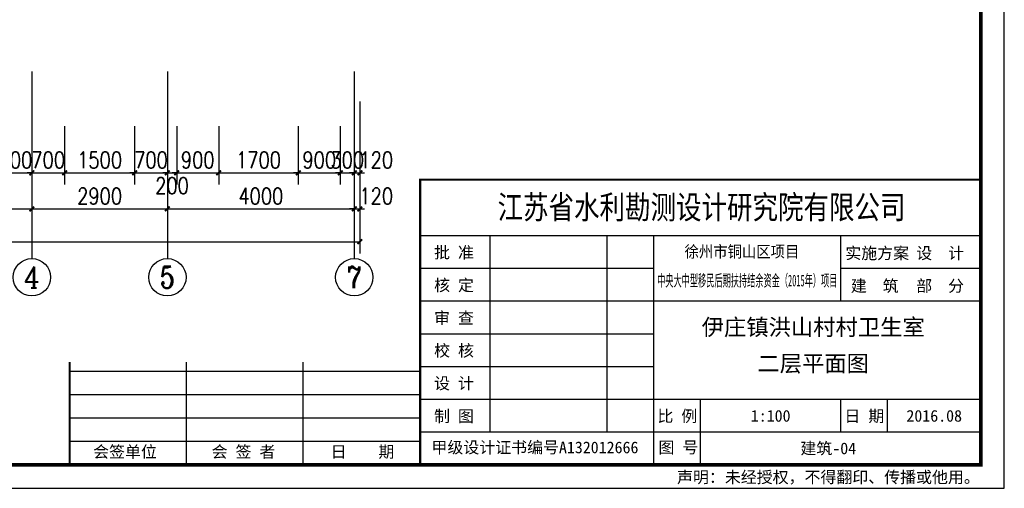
# Model space of a CAD drawing. Extents: x 199962 to 436984, y -16681 to 190402.
# Tile 26 of 36: x 312898 to 333967, y 95007 to 105031. Entities that reach past the tile are written whole.
import ezdxf
from ezdxf.enums import TextEntityAlignment as Align

# ---------------------------------------------------------------- set-up
doc = ezdxf.new("R2010")
doc.units = 0
doc.header["$LTSCALE"] = 1000
doc.header["$MEASUREMENT"] = 0
for name, color, linetype in [('AXIS', 3, 'Continuous'), ('AXIS_TEXT', 7, 'Continuous'), ('PUB_DIM', 3, 'Continuous'), ('图框', 7, 'Continuous')]:
    doc.layers.add(name, color=color, linetype=linetype)
doc.styles.add('_TCH_AXIS', font='COMPLEX', dxfattribs={"bigfont": 'GBCBIG'})
doc.styles.add('COMPLEX', font='COMPLEX')
doc.styles.add('DIM_FONT', font='simplex.shx', dxfattribs={"width": 0.8})
doc.styles.add('ST', font='SimSun.ttf', dxfattribs={"height": 7})
doc.dimstyles.new('_TCH_ARCH&&100', dxfattribs={"dimtxt": 350, "dimasz": 100, "dimexe": 250, "dimexo": 300, "dimgap": 100, "dimtad": 1, "dimdec": 0, "dimzin": 0, "dimdsep": 46, "dimtxsty": 'DIM_FONT', "dimblk": 'ARCHTICK', "dimcen": 0.09, "dimclrt": 7, "dimazin": 2, "dimtfac": 1, "dimtdec": 0, "dimtix": 1, "dimtmove": 2, "dimatfit": 3, "dimfxl": 0, "dimtolj": 1, "dimtzin": 0, "dimarcsym": 0})

# ---------------------------------------------------------------- blocks, each defined once
blk = doc.blocks.new('_ArchTick')
at = {"color": 0, "linetype": 'ByBlock', "const_width": 0.4}
blk.add_lwpolyline([(-0.5, -0.5), (0.5, 0.5)], dxfattribs=at)
blk = doc.blocks.new('*D291')
at = {"layer": 'Defpoints', "color": 0, "transparency": 16777216}
for p in [(312458, 103055), (313158, 103055), (313158, 101755)]:
    blk.add_point(p, dxfattribs=at)
at = {"layer": 'PUB_DIM', "color": 0, "lineweight": -2, "transparency": 16777216}
for p, q in [((312458, 102755), (312458, 101505)), ((313158, 102755), (313158, 101505)), ((312458, 101755), (312358, 101755)), ((312458, 101755), (313158, 101755)), ((313158, 101755), (313258, 101755))]:
    blk.add_line(p, q, dxfattribs=at)
at = {"layer": 'PUB_DIM', "color": 0, "lineweight": -2, "transparency": 16777216, "xscale": 100, "yscale": 100, "zscale": 100}
blk.add_blockref('_ArchTick', (312458, 101755), dxfattribs=at)
at = {"layer": 'PUB_DIM', "color": 0, "lineweight": -2, "transparency": 16777216, "xscale": 100, "yscale": 100, "zscale": 100, "rotation": 180}
blk.add_blockref('_ArchTick', (313158, 101755), dxfattribs=at)
at = {"layer": 'PUB_DIM', "color": 7, "transparency": 16777216, "insert": (312808, 102030), "char_height": 350, "attachment_point": 5, "style": 'DIM_FONT'}
blk.add_mtext('\\A1;700', dxfattribs=at)
blk = doc.blocks.new('*D292')
at = {"layer": 'Defpoints', "color": 0, "transparency": 16777216}
for p in [(313158, 103055), (313858, 103055), (313858, 101755)]:
    blk.add_point(p, dxfattribs=at)
at = {"layer": 'PUB_DIM', "color": 0, "lineweight": -2, "transparency": 16777216}
for p, q in [((313158, 102755), (313158, 101505)), ((313858, 102755), (313858, 101505)), ((313158, 101755), (313058, 101755)), ((313158, 101755), (313858, 101755)), ((313858, 101755), (313958, 101755))]:
    blk.add_line(p, q, dxfattribs=at)
at = {"layer": 'PUB_DIM', "color": 0, "lineweight": -2, "transparency": 16777216, "xscale": 100, "yscale": 100, "zscale": 100}
blk.add_blockref('_ArchTick', (313158, 101755), dxfattribs=at)
at = {"layer": 'PUB_DIM', "color": 0, "lineweight": -2, "transparency": 16777216, "xscale": 100, "yscale": 100, "zscale": 100, "rotation": 180}
blk.add_blockref('_ArchTick', (313858, 101755), dxfattribs=at)
at = {"layer": 'PUB_DIM', "color": 7, "transparency": 16777216, "insert": (313508, 102030), "char_height": 350, "attachment_point": 5, "style": 'DIM_FONT'}
blk.add_mtext('\\A1;700', dxfattribs=at)
blk = doc.blocks.new('*D293')
at = {"layer": 'Defpoints', "color": 0, "transparency": 16777216}
for p in [(313858, 103055), (315358, 103055), (315358, 101755)]:
    blk.add_point(p, dxfattribs=at)
at = {"layer": 'PUB_DIM', "color": 0, "lineweight": -2, "transparency": 16777216}
for p, q in [((313858, 102755), (313858, 101505)), ((315358, 102755), (315358, 101505)), ((313858, 101755), (315358, 101755))]:
    blk.add_line(p, q, dxfattribs=at)
at = {"layer": 'PUB_DIM', "color": 0, "lineweight": -2, "transparency": 16777216, "xscale": 100, "yscale": 100, "zscale": 100, "rotation": 180}
blk.add_blockref('_ArchTick', (313858, 101755), dxfattribs=at)
at = {"layer": 'PUB_DIM', "color": 0, "lineweight": -2, "transparency": 16777216, "xscale": 100, "yscale": 100, "zscale": 100}
blk.add_blockref('_ArchTick', (315358, 101755), dxfattribs=at)
at = {"layer": 'PUB_DIM', "color": 7, "transparency": 16777216, "insert": (314608, 102030), "char_height": 350, "attachment_point": 5, "style": 'DIM_FONT'}
blk.add_mtext('\\A1;1500', dxfattribs=at)
blk = doc.blocks.new('*D294')
at = {"layer": 'Defpoints', "color": 0, "transparency": 16777216}
for p in [(315358, 103055), (316058, 103055), (316058, 101755)]:
    blk.add_point(p, dxfattribs=at)
at = {"layer": 'PUB_DIM', "color": 0, "lineweight": -2, "transparency": 16777216}
for p, q in [((315358, 102755), (315358, 101505)), ((316058, 102755), (316058, 101505)), ((315358, 101755), (315258, 101755)), ((315358, 101755), (316058, 101755)), ((316058, 101755), (316158, 101755))]:
    blk.add_line(p, q, dxfattribs=at)
at = {"layer": 'PUB_DIM', "color": 0, "lineweight": -2, "transparency": 16777216, "xscale": 100, "yscale": 100, "zscale": 100}
blk.add_blockref('_ArchTick', (315358, 101755), dxfattribs=at)
at = {"layer": 'PUB_DIM', "color": 0, "lineweight": -2, "transparency": 16777216, "xscale": 100, "yscale": 100, "zscale": 100, "rotation": 180}
blk.add_blockref('_ArchTick', (316058, 101755), dxfattribs=at)
at = {"layer": 'PUB_DIM', "color": 7, "transparency": 16777216, "insert": (315708, 102030), "char_height": 350, "attachment_point": 5, "style": 'DIM_FONT'}
blk.add_mtext('\\A1;700', dxfattribs=at)
blk = doc.blocks.new('*D295')
at = {"layer": 'Defpoints', "color": 0, "transparency": 16777216}
for p in [(316058, 103055), (316258, 103055), (316258, 101755)]:
    blk.add_point(p, dxfattribs=at)
at = {"layer": 'PUB_DIM', "color": 0, "lineweight": -2, "transparency": 16777216}
for p, q in [((316058, 102755), (316058, 101505)), ((316258, 102755), (316258, 101505)), ((316058, 101755), (315958, 101755)), ((316058, 101755), (316258, 101755)), ((316258, 101755), (316358, 101755))]:
    blk.add_line(p, q, dxfattribs=at)
at = {"layer": 'PUB_DIM', "color": 0, "lineweight": -2, "transparency": 16777216, "xscale": 100, "yscale": 100, "zscale": 100}
blk.add_blockref('_ArchTick', (316058, 101755), dxfattribs=at)
at = {"layer": 'PUB_DIM', "color": 0, "lineweight": -2, "transparency": 16777216, "xscale": 100, "yscale": 100, "zscale": 100, "rotation": 180}
blk.add_blockref('_ArchTick', (316258, 101755), dxfattribs=at)
at = {"layer": 'PUB_DIM', "color": 7, "transparency": 16777216, "insert": (316158, 101480), "char_height": 350, "attachment_point": 5, "style": 'DIM_FONT'}
blk.add_mtext('\\A1;200', dxfattribs=at)
blk = doc.blocks.new('*D296')
at = {"layer": 'Defpoints', "color": 0, "transparency": 16777216}
for p in [(316258, 103055), (317158, 103055), (317158, 101755)]:
    blk.add_point(p, dxfattribs=at)
at = {"layer": 'PUB_DIM', "color": 0, "lineweight": -2, "transparency": 16777216}
for p, q in [((316258, 102755), (316258, 101505)), ((317158, 102755), (317158, 101505)), ((316258, 101755), (316158, 101755)), ((316258, 101755), (317158, 101755)), ((317158, 101755), (317258, 101755))]:
    blk.add_line(p, q, dxfattribs=at)
at = {"layer": 'PUB_DIM', "color": 0, "lineweight": -2, "transparency": 16777216, "xscale": 100, "yscale": 100, "zscale": 100}
blk.add_blockref('_ArchTick', (316258, 101755), dxfattribs=at)
at = {"layer": 'PUB_DIM', "color": 0, "lineweight": -2, "transparency": 16777216, "xscale": 100, "yscale": 100, "zscale": 100, "rotation": 180}
blk.add_blockref('_ArchTick', (317158, 101755), dxfattribs=at)
at = {"layer": 'PUB_DIM', "color": 7, "transparency": 16777216, "insert": (316708, 102030), "char_height": 350, "attachment_point": 5, "style": 'DIM_FONT'}
blk.add_mtext('\\A1;900', dxfattribs=at)
blk = doc.blocks.new('*D297')
at = {"layer": 'Defpoints', "color": 0, "transparency": 16777216}
for p in [(317158, 103055), (318858, 103055), (318858, 101755)]:
    blk.add_point(p, dxfattribs=at)
at = {"layer": 'PUB_DIM', "color": 0, "lineweight": -2, "transparency": 16777216}
for p, q in [((317158, 102755), (317158, 101505)), ((318858, 102755), (318858, 101505)), ((317158, 101755), (318858, 101755))]:
    blk.add_line(p, q, dxfattribs=at)
at = {"layer": 'PUB_DIM', "color": 0, "lineweight": -2, "transparency": 16777216, "xscale": 100, "yscale": 100, "zscale": 100, "rotation": 180}
blk.add_blockref('_ArchTick', (317158, 101755), dxfattribs=at)
at = {"layer": 'PUB_DIM', "color": 0, "lineweight": -2, "transparency": 16777216, "xscale": 100, "yscale": 100, "zscale": 100}
blk.add_blockref('_ArchTick', (318858, 101755), dxfattribs=at)
at = {"layer": 'PUB_DIM', "color": 7, "transparency": 16777216, "insert": (318008, 102030), "char_height": 350, "attachment_point": 5, "style": 'DIM_FONT'}
blk.add_mtext('\\A1;1700', dxfattribs=at)
blk = doc.blocks.new('*D298')
at = {"layer": 'Defpoints', "color": 0, "transparency": 16777216}
for p in [(318858, 103055), (319758, 103055), (319758, 101755)]:
    blk.add_point(p, dxfattribs=at)
at = {"layer": 'PUB_DIM', "color": 0, "lineweight": -2, "transparency": 16777216}
for p, q in [((318858, 102755), (318858, 101505)), ((319758, 102755), (319758, 101505)), ((318858, 101755), (318758, 101755)), ((318858, 101755), (319758, 101755)), ((319758, 101755), (319858, 101755))]:
    blk.add_line(p, q, dxfattribs=at)
at = {"layer": 'PUB_DIM', "color": 0, "lineweight": -2, "transparency": 16777216, "xscale": 100, "yscale": 100, "zscale": 100}
blk.add_blockref('_ArchTick', (318858, 101755), dxfattribs=at)
at = {"layer": 'PUB_DIM', "color": 0, "lineweight": -2, "transparency": 16777216, "xscale": 100, "yscale": 100, "zscale": 100, "rotation": 180}
blk.add_blockref('_ArchTick', (319758, 101755), dxfattribs=at)
at = {"layer": 'PUB_DIM', "color": 7, "transparency": 16777216, "insert": (319308, 102030), "char_height": 350, "attachment_point": 5, "style": 'DIM_FONT'}
blk.add_mtext('\\A1;900', dxfattribs=at)
blk = doc.blocks.new('*D299')
at = {"layer": 'Defpoints', "color": 0, "transparency": 16777216}
for p in [(319758, 103055), (320058, 103055), (320058, 101755)]:
    blk.add_point(p, dxfattribs=at)
at = {"layer": 'PUB_DIM', "color": 0, "lineweight": -2, "transparency": 16777216}
for p, q in [((319758, 102755), (319758, 101505)), ((320058, 102755), (320058, 101505)), ((319758, 101755), (319658, 101755)), ((319758, 101755), (320058, 101755)), ((320058, 101755), (320158, 101755))]:
    blk.add_line(p, q, dxfattribs=at)
at = {"layer": 'PUB_DIM', "color": 0, "lineweight": -2, "transparency": 16777216, "xscale": 100, "yscale": 100, "zscale": 100}
blk.add_blockref('_ArchTick', (319758, 101755), dxfattribs=at)
at = {"layer": 'PUB_DIM', "color": 0, "lineweight": -2, "transparency": 16777216, "xscale": 100, "yscale": 100, "zscale": 100, "rotation": 180}
blk.add_blockref('_ArchTick', (320058, 101755), dxfattribs=at)
at = {"layer": 'PUB_DIM', "color": 7, "transparency": 16777216, "insert": (319908, 102030), "char_height": 350, "attachment_point": 5, "style": 'DIM_FONT'}
blk.add_mtext('\\A1;300', dxfattribs=at)
blk = doc.blocks.new('*D300')
at = {"layer": 'Defpoints', "color": 0, "transparency": 16777216}
for p in [(320058, 103055), (320178, 103055), (320178, 101755)]:
    blk.add_point(p, dxfattribs=at)
at = {"layer": 'PUB_DIM', "color": 0, "lineweight": -2, "transparency": 16777216}
for p, q in [((320058, 102755), (320058, 101505)), ((320178, 102755), (320178, 101505)), ((320058, 101755), (319958, 101755)), ((320058, 101755), (320178, 101755)), ((320178, 101755), (320278, 101755))]:
    blk.add_line(p, q, dxfattribs=at)
at = {"layer": 'PUB_DIM', "color": 0, "lineweight": -2, "transparency": 16777216, "xscale": 100, "yscale": 100, "zscale": 100}
blk.add_blockref('_ArchTick', (320058, 101755), dxfattribs=at)
at = {"layer": 'PUB_DIM', "color": 0, "lineweight": -2, "transparency": 16777216, "xscale": 100, "yscale": 100, "zscale": 100, "rotation": 180}
blk.add_blockref('_ArchTick', (320178, 101755), dxfattribs=at)
at = {"layer": 'PUB_DIM', "color": 7, "transparency": 16777216, "insert": (320528, 102030), "char_height": 350, "attachment_point": 5, "style": 'DIM_FONT'}
blk.add_mtext('\\A1;120', dxfattribs=at)
blk = doc.blocks.new('*D386')
at = {"layer": 'AXIS', "color": 0, "lineweight": -2, "transparency": 16777216}
for p, q in [((308558, 103183), (308558, 100733)), ((313158, 103183), (313158, 100733)), ((308558, 100983), (313158, 100983))]:
    blk.add_line(p, q, dxfattribs=at)
at = {"layer": 'Defpoints', "color": 0, "transparency": 16777216}
for p in [(308558, 103483), (313158, 103483), (313158, 100983)]:
    blk.add_point(p, dxfattribs=at)
at = {"layer": 'AXIS', "color": 0, "lineweight": -2, "transparency": 16777216, "xscale": 100, "yscale": 100, "zscale": 100, "rotation": 180}
blk.add_blockref('_ArchTick', (308558, 100983), dxfattribs=at)
at = {"layer": 'AXIS', "color": 0, "lineweight": -2, "transparency": 16777216, "xscale": 100, "yscale": 100, "zscale": 100}
blk.add_blockref('_ArchTick', (313158, 100983), dxfattribs=at)
at = {"layer": 'AXIS', "color": 7, "transparency": 16777216, "insert": (310858, 101258), "char_height": 350, "attachment_point": 5, "style": 'DIM_FONT'}
blk.add_mtext('\\A1;4600', dxfattribs=at)
blk = doc.blocks.new('*D387')
at = {"layer": 'AXIS', "color": 0, "lineweight": -2, "transparency": 16777216}
for p, q in [((313158, 103183), (313158, 100733)), ((316058, 103183), (316058, 100733)), ((313158, 100983), (316058, 100983))]:
    blk.add_line(p, q, dxfattribs=at)
at = {"layer": 'Defpoints', "color": 0, "transparency": 16777216}
for p in [(313158, 103483), (316058, 103483), (316058, 100983)]:
    blk.add_point(p, dxfattribs=at)
at = {"layer": 'AXIS', "color": 0, "lineweight": -2, "transparency": 16777216, "xscale": 100, "yscale": 100, "zscale": 100, "rotation": 180}
blk.add_blockref('_ArchTick', (313158, 100983), dxfattribs=at)
at = {"layer": 'AXIS', "color": 0, "lineweight": -2, "transparency": 16777216, "xscale": 100, "yscale": 100, "zscale": 100}
blk.add_blockref('_ArchTick', (316058, 100983), dxfattribs=at)
at = {"layer": 'AXIS', "color": 7, "transparency": 16777216, "insert": (314608, 101258), "char_height": 350, "attachment_point": 5, "style": 'DIM_FONT'}
blk.add_mtext('\\A1;2900', dxfattribs=at)
blk = doc.blocks.new('*D388')
at = {"layer": 'AXIS', "color": 0, "lineweight": -2, "transparency": 16777216}
for p, q in [((316058, 103183), (316058, 100733)), ((320058, 103183), (320058, 100733)), ((316058, 100983), (320058, 100983))]:
    blk.add_line(p, q, dxfattribs=at)
at = {"layer": 'Defpoints', "color": 0, "transparency": 16777216}
for p in [(316058, 103483), (320058, 103483), (320058, 100983)]:
    blk.add_point(p, dxfattribs=at)
at = {"layer": 'AXIS', "color": 0, "lineweight": -2, "transparency": 16777216, "xscale": 100, "yscale": 100, "zscale": 100, "rotation": 180}
blk.add_blockref('_ArchTick', (316058, 100983), dxfattribs=at)
at = {"layer": 'AXIS', "color": 0, "lineweight": -2, "transparency": 16777216, "xscale": 100, "yscale": 100, "zscale": 100}
blk.add_blockref('_ArchTick', (320058, 100983), dxfattribs=at)
at = {"layer": 'AXIS', "color": 7, "transparency": 16777216, "insert": (318058, 101258), "char_height": 350, "attachment_point": 5, "style": 'DIM_FONT'}
blk.add_mtext('\\A1;4000', dxfattribs=at)
blk = doc.blocks.new('*D389')
at = {"layer": 'AXIS', "color": 0, "lineweight": -2, "transparency": 16777216}
for p, q in [((320058, 103183), (320058, 100733)), ((320178, 103183), (320178, 100733)), ((320058, 100983), (319958, 100983)), ((320058, 100983), (320178, 100983)), ((320178, 100983), (320278, 100983))]:
    blk.add_line(p, q, dxfattribs=at)
at = {"layer": 'Defpoints', "color": 0, "transparency": 16777216}
for p in [(320058, 103483), (320178, 103483), (320178, 100983)]:
    blk.add_point(p, dxfattribs=at)
at = {"layer": 'AXIS', "color": 0, "lineweight": -2, "transparency": 16777216, "xscale": 100, "yscale": 100, "zscale": 100}
blk.add_blockref('_ArchTick', (320058, 100983), dxfattribs=at)
at = {"layer": 'AXIS', "color": 0, "lineweight": -2, "transparency": 16777216, "xscale": 100, "yscale": 100, "zscale": 100, "rotation": 180}
blk.add_blockref('_ArchTick', (320178, 100983), dxfattribs=at)
at = {"layer": 'AXIS', "color": 7, "transparency": 16777216, "insert": (320528, 101258), "char_height": 350, "attachment_point": 5, "style": 'DIM_FONT'}
blk.add_mtext('\\A1;120', dxfattribs=at)
blk = doc.blocks.new('*D390')
at = {"layer": 'AXIS', "color": 0, "lineweight": -2, "transparency": 16777216}
for p, q in [((302438, 103282), (302438, 100032)), ((320178, 103282), (320178, 100032)), ((302438, 100282), (320178, 100282))]:
    blk.add_line(p, q, dxfattribs=at)
at = {"layer": 'Defpoints', "color": 0, "transparency": 16777216}
for p in [(302438, 103582), (320178, 103582), (320178, 100282)]:
    blk.add_point(p, dxfattribs=at)
at = {"layer": 'AXIS', "color": 0, "lineweight": -2, "transparency": 16777216, "xscale": 100, "yscale": 100, "zscale": 100, "rotation": 180}
blk.add_blockref('_ArchTick', (302438, 100282), dxfattribs=at)
at = {"layer": 'AXIS', "color": 0, "lineweight": -2, "transparency": 16777216, "xscale": 100, "yscale": 100, "zscale": 100}
blk.add_blockref('_ArchTick', (320178, 100282), dxfattribs=at)
at = {"layer": 'AXIS', "color": 7, "transparency": 16777216, "insert": (311308, 100557), "char_height": 350, "attachment_point": 5, "style": 'DIM_FONT'}
blk.add_mtext('\\A1;17740', dxfattribs=at)
blk = doc.blocks.new('_AXISO')
blk.add_circle((0, 0), 0.5)
at = {"layer": 'AXIS_TEXT', "style": 'COMPLEX', "width": 1.041667}
blk.add_attdef('A', text='', height=0.56, dxfattribs=at).set_placement((-0.25, -0.28), (0.25, -0.28), align=Align.FIT)

msp = doc.modelspace()

# ---------------------------------------------------------------- linework, layer by layer
at = {"layer": 'AXIS'}
for p, q in [((313158.1, 103920.7), (313158.1, 99920.7)), ((316058.1, 103920.7), (316058.1, 99920.7)), ((320058.1, 103920.7), (320058.1, 99920.7))]:
    msp.add_line(p, q, dxfattribs=at)
at = {"layer": '图框'}
for p, q in [((333467.3, 100407), (321467.3, 100407)), ((322967.3, 96207), (322967.3, 100407)), ((325467.3, 96207), (325467.3, 100407)), ((326467.3, 95507), (326467.3, 100407)), ((330467.3, 99007), (330467.3, 100407)), ((326467.3, 99707), (321467.3, 99707)), ((333467.3, 99707), (330467.3, 99707)), ((333467.3, 99007), (321467.3, 99007)), ((326467.3, 98307), (321467.3, 98307)), ((316467.3, 95507), (316467.3, 97707)), ((318967.3, 95507), (318967.3, 97707)), ((326467.3, 97607), (321467.3, 97607)), ((321467.3, 97507), (313967.3, 97507)), ((321467.3, 97007), (313967.3, 97007)), ((333467.3, 96907), (321467.3, 96907)), ((327467.3, 95507), (327467.3, 96907)), ((330467.3, 96207), (330467.3, 96907)), ((330467.3, 96207), (330467.3, 96907)), ((331467.3, 96207), (331467.3, 96907)), ((321467.3, 96507), (313967.3, 96507)), ((333467.3, 96207), (321467.3, 96207)), ((321467.3, 96007), (313967.3, 96007))]:
    msp.add_line(p, q, dxfattribs=at)
at = {"layer": '图框', "color": 4}
msp.add_lwpolyline([(333967.3, 124707), (291967.3, 124707), (291967.3, 95007), (333967.3, 95007)], close=True, dxfattribs=at)
at = {"layer": '图框', "color": 4, "const_width": 80}
msp.add_lwpolyline([(294467.3, 95507), (333467.3, 95507), (333467.3, 124207), (294467.3, 124207)], close=True, dxfattribs=at)
at = {"layer": '图框', "const_width": 45}
for points in [[(321467.3, 95507), (321467.3, 101607), (333467.3, 101607)], [(313967.3, 95507), (313967.3, 97707)]]:
    msp.add_lwpolyline(points, dxfattribs=at)

# ---------------------------------------------------------------- block references
at = {"layer": 'AXIS'}
ref = msp.add_blockref('_AXISO', (313158.1, 99520.7), dxfattribs=dict(at, xscale=800, yscale=800, zscale=800))
ref.add_attrib('A', '4', dxfattribs={"layer": 'AXIS_TEXT', "height": 445.4, "style": '_TCH_AXIS'}).set_placement((312988.4, 99298), (313327.8, 99298), align=Align.FIT)
ref = msp.add_blockref('_AXISO', (316058.1, 99520.7), dxfattribs=dict(at, xscale=800, yscale=800, zscale=800))
ref.add_attrib('A', '5', dxfattribs={"layer": 'AXIS_TEXT', "height": 465.9, "style": '_TCH_AXIS'}).set_placement((315902.8, 99287.7), (316213.4, 99287.7), align=Align.FIT)
ref = msp.add_blockref('_AXISO', (320058.1, 99520.7), dxfattribs=dict(at, xscale=800, yscale=800, zscale=800))
ref.add_attrib('A', '7', dxfattribs={"layer": 'AXIS_TEXT', "height": 465.9, "style": '_TCH_AXIS'}).set_placement((319902.8, 99287.7), (320213.4, 99287.7), align=Align.FIT)

# ---------------------------------------------------------------- texts
at = {"layer": '图框', "style": 'ST', "width": 0.8}
msp.add_text('江苏省水利勘测设计研究院有限公司', height=500, dxfattribs=at).set_placement((323123.4, 100769.6))
at = {"layer": '图框', "style": 'ST'}
for s, p in [('批 准', (321765.4, 99927)), ('实施方案', (330565.7, 99912.3)), ('设  计', (332083.5, 99912.3)), ('核 定', (321765.4, 99227)), ('建  筑', (330683.5, 99212.3)), ('部  分', (332083.5, 99212.3)), ('审 查', (321765.4, 98527)), ('校 核', (321765.4, 97827)), ('设 计', (321765.4, 97127)), ('制 图', (321765.4, 96427)), ('比 例', (326545.3, 96427)), ('日 期', (330545.3, 96427)), ('会签单位', (314469.7, 95664.2)), ('会 签 者', (317005.1, 95664.2)), ('日    期', (319551.3, 95664.2)), ('甲级设计证书编号A132012666', (321709.5, 95757.3)), ('图 号', (326567.3, 95757.3)), ('声明：未经授权，不得翻印、传播或他用。', (326964.3, 95121.7))]:
    msp.add_text(s, height=250, dxfattribs=at).set_placement(p)
for s, width, p in [('徐州市铜山区项目 ', 0.9, (328429.2, 99946.2)), ('中央大中型移民后期扶持结余资金（2015年）项目', 0.5, (328467.5, 99327.1))]:
    msp.add_text(s, height=250, dxfattribs=dict(at, width=width)).set_placement(p, align=Align.CENTER)
for s, height, p in [('伊庄镇洪山村村卫生室', 350, (329877.7, 98454.8)), ('二层平面图', 350, (329877.7, 97676.5)), ('1:100', 250, (328967.5, 96557)), ('2016.08', 250, (332467.3, 96557)), ('建筑-04', 250, (330200.5, 95861.3))]:
    msp.add_text(s, height=height, dxfattribs=at).set_placement(p, align=Align.MIDDLE_CENTER)

# ---------------------------------------------------------------- dimensions: what is measured, and where the dimension line sits
at = {"layer": 'AXIS'}
for p1, p2, distance, picture, middle in [((302438.1, 103582.4), (320178.1, 103582.4), -3300, '*D390', (311308.1, 100557.4)), ((308558.1, 103482.8), (313158.1, 103482.8), -2500, '*D386', (310858.1, 101257.8)), ((313158.1, 103482.8), (316058.1, 103482.8), -2500, '*D387', (314608.1, 101257.8)), ((316058.1, 103482.8), (320058.1, 103482.8), -2500, '*D388', (318058.1, 101257.8))]:
    dim = msp.add_aligned_dim(p1=p1, p2=p2, distance=distance, dimstyle='_TCH_ARCH&&100', dxfattribs=at)
    dim.commit()
    dim.dimension.update_dxf_attribs({"geometry": picture, "text_midpoint": middle})
dim = msp.add_linear_dim(base=(320178.1, 100982.8), p1=(320058.1, 103482.8), p2=(320178.1, 103482.8), angle=0, dimstyle='_TCH_ARCH&&100', dxfattribs=at)
dim.commit()
dim.dimension.update_dxf_attribs({"geometry": '*D389', "text_midpoint": (320528.1, 101257.8), "dimtype": 129})
at = {"layer": 'PUB_DIM'}
for p1, p2, picture, middle in [((312458.1, 103054.7), (313158.1, 103054.7), '*D291', (312808.1, 102029.7)), ((313158.1, 103054.7), (313858.1, 103054.7), '*D292', (313508.1, 102029.7)), ((313858.1, 103054.7), (315358.1, 103054.7), '*D293', (314608.1, 102029.7)), ((315358.1, 103054.7), (316058.1, 103054.7), '*D294', (315708.1, 102029.7)), ((316258.1, 103054.7), (317158.1, 103054.7), '*D296', (316708.1, 102029.7)), ((317158.1, 103054.7), (318858.1, 103054.7), '*D297', (318008.1, 102029.7)), ((318858.1, 103054.7), (319758.1, 103054.7), '*D298', (319308.1, 102029.7)), ((319758.1, 103054.7), (320058.1, 103054.7), '*D299', (319908.1, 102029.7))]:
    dim = msp.add_aligned_dim(p1=p1, p2=p2, distance=-1300, dimstyle='_TCH_ARCH&&100', dxfattribs=at)
    dim.commit()
    dim.dimension.update_dxf_attribs({"geometry": picture, "text_midpoint": middle})
for base, p1, p2, picture, middle in [((316258.1, 101754.7), (316058.1, 103054.7), (316258.1, 103054.7), '*D295', (316158.1, 101479.7)), ((320178.1, 101754.7), (320058.1, 103054.7), (320178.1, 103054.7), '*D300', (320528.1, 102029.7))]:
    dim = msp.add_linear_dim(base=base, p1=p1, p2=p2, angle=360, dimstyle='_TCH_ARCH&&100', dxfattribs=at)
    dim.commit()
    dim.dimension.update_dxf_attribs({"geometry": picture, "text_midpoint": middle, "dimtype": 129})

doc.saveas('drawing.dxf')
